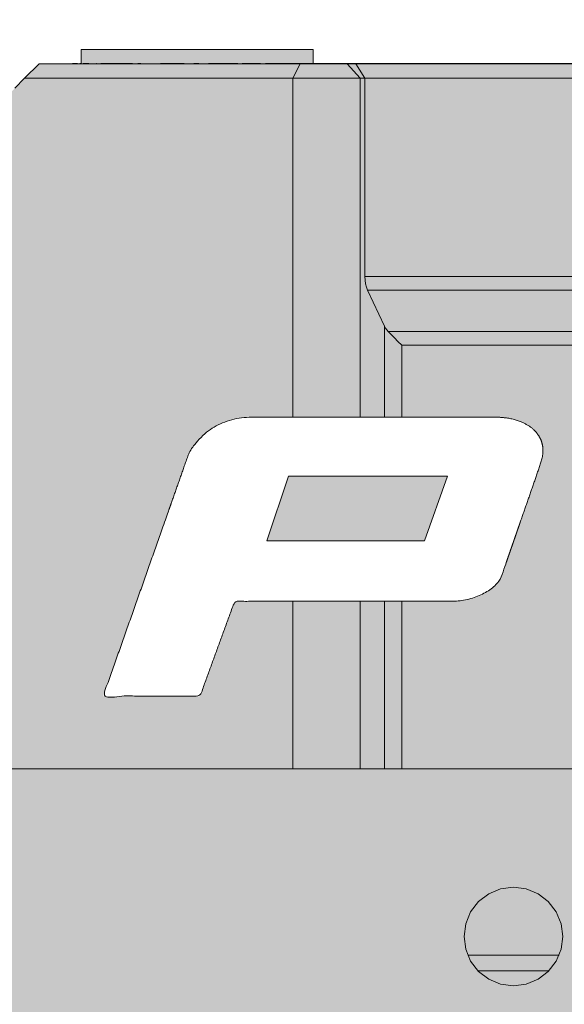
# Model space of a CAD drawing. Header units: inches. Extents: x -352 to 312, y -22 to 980.
# Tile 8 of 11: x -203 to -96, y 570 to 764. Entities that reach past the tile are written whole.
import ezdxf

# ---------------------------------------------------------------- set-up
doc = ezdxf.new("R2010")
doc.units = ezdxf.units.IN
doc.header["$LTSCALE"] = 48
doc.header["$MEASUREMENT"] = 0
doc.layers.add('None', color=7, linetype='Continuous', lineweight=5)

# ---------------------------------------------------------------- blocks, each defined once
blk = doc.blocks.new('Group')
at = {"layer": 'None', "linetype": 'Continuous', "lineweight": 0, "true_color": 0x404040, "transparency": 33554687}
h = blk.add_hatch(color=250, dxfattribs=at)
h.paths.add_polyline_path([(311.74, 493.87), (311.74, 673.4), (200.24, 673.4), (198.45, 673.29), (196.83, 672.93), (195.4, 672.31), (194.14, 671.45), (193.07, 670.33), (192.18, 668.96), (191.47, 667.33), (190.94, 665.45), (190.6, 666.12), (189.82, 667.64), (188.6, 670.02), (186.95, 673.27), (184.87, 677.37), (182.35, 682.33), (179.4, 688.15), (176.02, 694.83), (172.3, 702.13), (168.35, 709.78), (164.16, 717.8), (159.73, 726.18), (155.07, 734.93), (150.17, 744.04), (145.04, 753.51), (139.67, 763.34), (134.12, 773.41), (128.42, 783.6), (122.6, 793.9), (116.63, 804.31), (110.53, 814.84), (104.29, 825.49), (97.92, 836.24), (91.4, 847.12), (84.85, 857.86), (78.37, 868.21), (71.94, 878.19), (65.58, 887.78), (59.27, 896.99), (53.03, 905.81), (46.85, 914.26), (40.73, 922.32), (38.76, 924.85), (36.75, 927.4), (34.7, 929.97), (32.62, 932.55), (30.5, 935.14), (28.35, 937.75), (26.15, 940.38), (23.92, 943.02), (21.67, 945.64), (19.39, 948.19), (17.09, 950.68), (14.77, 953.1), (12.44, 955.45), (10.08, 957.74), (7.71, 959.97), (5.31, 962.12), (2.9, 964.2), (0.48, 966.16), (-1.95, 968.02), (-4.4, 969.78), (-6.85, 971.42), (-9.32, 972.97), (-11.8, 974.4), (-14.28, 975.73), (-16.77, 976.91), (-19.26, 977.91), (-21.74, 978.72), (-24.21, 979.34), (-26.67, 979.77), (-29.13, 980.02), (-31.59, 980.08), (-34.03, 979.95), (-40.22, 978.63), (-45.75, 975.84), (-50.61, 971.6), (-54.81, 965.89), (-58.35, 958.72), (-61.23, 950.1), (-63.45, 940.01), (-65.01, 928.46), (-65.76, 922.36), (-66.39, 916.08), (-66.9, 909.61), (-67.3, 902.97), (-67.58, 896.14), (-67.75, 889.13), (-67.79, 881.94), (-67.72, 874.56), (-70.56, 874.56), (-70.86, 874.56), (-71.13, 874.52), (-71.37, 874.43), (-71.57, 874.29), (-71.74, 874.11), (-71.88, 873.88), (-71.98, 873.61), (-72.05, 873.29), (-75.41, 852.23), (-77.67, 851.37), (-81.15, 825.24), (-81.17, 825.13), (-81.19, 824.99), (-81.2, 824.84), (-81.22, 824.67), (-81.22, 824.49), (-81.23, 824.28), (-81.24, 824.07), (-81.24, 823.83), (-81.24, 809.86), (-80.2, 792.09), (-80.2, 764.31), (-84.64, 764.31), (-84.64, 759.95), (-87, 759.95), (-87, 755.5), (-145.37, 755.5), (-145.37, 758.33), (-191.1, 758.33), (-191.1, 755.6), (-199.41, 755.6), (-218.31, 736.6), (-218.31, 619.43), (-247.6, 619.43), (-247.6, 616.6), (-251.38, 616.6), (-251.38, 636.44), (-258.94, 636.44), (-258.92, 631.79), (-258.9, 627.76), (-258.9, 624.35), (-258.89, 621.56), (-258.9, 619.39), (-258.9, 617.84), (-258.92, 616.91), (-258.94, 616.6), (-268.39, 616.6), (-268.39, 629.83), (-283.51, 629.83), (-288.28, 627.75), (-293.42, 600.16), (-312.99, 600.16), (-312.99, 597.24), (-319.47, 597.24), (-319.47, 594.87), (-351.48, 594.87), (-351.48, 572.26), (-319.6, 572.26), (-319.6, 569.73), (-312.99, 569.73), (-312.99, 566.9), (-293.42, 566.9), (-288.37, 539.31), (-283.51, 537.29), (-268.39, 537.23), (-268.39, 550.46), (-258.94, 550.46), (-258.94, 530.66), (-251.38, 530.66), (-251.38, 550.46), (-247.6, 550.46), (-247.6, 547.62), (-218.41, 547.62), (-218.38, 547.32), (-218.37, 547.03), (-218.41, 546.76), (-218.47, 546.49), (-218.56, 546.24), (-218.69, 546.01), (-218.85, 545.78), (-219.03, 545.57), (-219.12, 545.48), (-219.24, 545.37), (-219.37, 545.22), (-219.53, 545.05), (-219.72, 544.85), (-219.93, 544.63), (-220.16, 544.38), (-220.42, 544.1), (-220.7, 543.8), (-221.01, 543.49), (-221.34, 543.16), (-221.69, 542.82), (-222.07, 542.46), (-222.47, 542.09), (-222.9, 541.71), (-223.35, 541.31), (-223.82, 540.89), (-224.32, 540.47), (-224.84, 540.04), (-225.39, 539.61), (-225.96, 539.16), (-226.55, 538.7), (-227.17, 538.24), (-227.81, 537.77), (-228.47, 537.29), (-229.16, 536.82), (-229.87, 536.36), (-230.61, 535.89), (-231.37, 535.43), (-232.15, 534.98), (-232.96, 534.52), (-233.79, 534.07), (-234.07, 533.92), (-234.33, 533.75), (-234.59, 533.58), (-234.83, 533.39), (-235.07, 533.2), (-235.29, 532.99), (-235.51, 532.77), (-235.72, 532.54), (-235.92, 532.3), (-236.1, 532.06), (-236.28, 531.81), (-236.45, 531.56), (-236.62, 531.3), (-236.77, 531.04), (-236.91, 530.78), (-237.05, 530.51), (-237.18, 530.23), (-237.29, 529.96), (-237.4, 529.68), (-237.5, 529.4), (-237.6, 529.12), (-237.68, 528.84), (-237.75, 528.55), (-237.82, 528.27), (-237.88, 527.98), (-237.93, 527.7), (-237.97, 527.43), (-238.01, 527.16), (-238.03, 526.89), (-238.05, 526.63), (-238.06, 526.37), (-238.07, 526.11), (-238.07, 525.27), (-238.07, 524.09), (-238.08, 522.57), (-238.09, 520.7), (-238.1, 518.49), (-238.11, 515.95), (-238.13, 513.06), (-238.15, 509.83), (-120.23, 509.83), (-120.23, 505.71), (-120.25, 505.5), (-120.28, 505.3), (-120.31, 505.12), (-120.35, 504.96), (-120.41, 504.82), (-120.47, 504.69), (-120.54, 504.57), (-120.62, 504.47), (-120.71, 504.38), (-120.81, 504.27), (-120.92, 504.14), (-121.03, 504.01), (-121.16, 503.86), (-121.29, 503.7), (-121.43, 503.53), (-121.58, 503.34), (-138.15, 503.34), (-138.4, 503.33), (-138.64, 503.3), (-138.86, 503.24), (-139.06, 503.16), (-139.25, 503.05), (-139.42, 502.92), (-139.57, 502.77), (-139.7, 502.59), (-140.26, 501.83), (-141.68, 499.96), (-143.97, 496.97), (-147.12, 492.86), (-151.14, 487.63), (-156.03, 481.28), (-161.78, 473.82), (-168.39, 465.23), (-168.52, 465.07), (-168.63, 464.89), (-168.72, 464.72), (-168.79, 464.53), (-168.85, 464.34), (-168.89, 464.14), (-168.92, 463.93), (-168.93, 463.72), (-168.93, 462.68), (-168.93, 459.98), (-168.94, 455.63), (-168.94, 449.62), (-168.95, 441.95), (-168.96, 432.63), (-168.97, 421.66), (-168.99, 409.03), (-169.02, 408.19), (-169.11, 407.39), (-169.25, 406.62), (-169.45, 405.88), (-169.71, 405.18), (-170.02, 404.51), (-170.39, 403.88), (-170.81, 403.27), (-171.26, 402.69), (-171.72, 402.09), (-172.18, 401.49), (-172.64, 400.88), (-173.11, 400.26), (-173.59, 399.63), (-174.07, 398.99), (-174.55, 398.34), (-174.66, 398.22), (-174.76, 398.09), (-174.85, 397.94), (-174.91, 397.78), (-174.97, 397.6), (-175.01, 397.41), (-175.03, 397.21), (-175.04, 397), (-175.04, 389.73), (-175.05, 389.55), (-175.07, 389.38), (-175.1, 389.21), (-175.14, 389.06), (-175.19, 388.91), (-175.26, 388.77), (-175.33, 388.64), (-175.41, 388.52), (-175.52, 388.37), (-175.66, 388.19), (-175.84, 387.95), (-176.05, 387.67), (-176.29, 387.34), (-176.58, 386.96), (-176.89, 386.53), (-177.25, 386.06), (-177.35, 385.91), (-177.44, 385.76), (-177.51, 385.61), (-177.57, 385.46), (-177.62, 385.31), (-177.65, 385.15), (-177.67, 385), (-177.68, 384.85), (-177.68, 375.37), (-248.55, 375.37), (-248.55, 378.68), (-293.87, 378.68), (-293.87, 370.17), (-248.55, 370.17), (-248.55, 374.42), (-162.78, 374.42), (-162.75, 372.43), (-162.73, 370.7), (-162.72, 369.24), (-162.72, 368.05), (-162.72, 367.12), (-162.73, 366.45), (-162.75, 366.05), (-162.78, 365.92), (-177.57, 365.92), (-177.68, 339.9), (-177.68, 339.7), (-177.66, 339.5), (-177.6, 339.3), (-177.51, 339.1), (-177.39, 338.9), (-177.24, 338.7), (-177.06, 338.5), (-176.85, 338.3), (-176.63, 338.11), (-176.43, 337.93), (-176.24, 337.77), (-176.07, 337.62), (-175.91, 337.48), (-175.77, 337.36), (-175.65, 337.25), (-175.54, 337.15), (-175.42, 337.03), (-175.32, 336.9), (-175.23, 336.75), (-175.16, 336.58), (-175.11, 336.4), (-175.07, 336.19), (-175.04, 335.97), (-175.04, 335.74), (-175.04, 335.29), (-175.04, 334.44), (-175.04, 333.18), (-175.03, 331.52), (-175.03, 329.45), (-175.03, 326.98), (-175.03, 324.1), (-175.03, 320.82), (-175.02, 320.64), (-174.98, 320.47), (-174.92, 320.29), (-174.83, 320.11), (-174.72, 319.93), (-174.58, 319.76), (-174.42, 319.58), (-174.23, 319.4), (-174, 319.21), (-173.73, 318.97), (-173.4, 318.69), (-173.03, 318.37), (-172.61, 318.01), (-172.14, 317.61), (-171.62, 317.17), (-171.06, 316.69), (-170.54, 315.89), (-170.1, 315.09), (-169.72, 314.3), (-169.41, 313.5), (-169.17, 312.71), (-169, 311.92), (-168.9, 311.14), (-168.87, 310.35), (-168.87, 143.78), (-168.84, 142.52), (-168.69, 141.35), (-168.41, 140.25), (-168, 139.25), (-167.46, 138.32), (-166.79, 137.48), (-165.99, 136.72), (-165.06, 136.04), (-163.97, 135.36), (-162.69, 134.57), (-161.21, 133.69), (-159.54, 132.7), (-157.68, 131.61), (-155.62, 130.42), (-153.38, 129.12), (-150.94, 127.73), (-143.95, 127.72), (-143.95, 54.56), (-145.56, 53.97), (-145.56, 49.85), (-145.58, 49.47), (-145.65, 49.11), (-145.75, 48.77), (-145.89, 48.45), (-146.07, 48.16), (-146.28, 47.88), (-146.53, 47.63), (-146.82, 47.4), (-147.52, 46.9), (-149.02, 45.84), (-151.32, 44.2), (-154.42, 42.01), (-158.31, 39.25), (-162.99, 35.92), (-168.47, 32.03), (-174.75, 27.58), (-174.75, -21.95), (-154.16, -21.95), (-153.91, -21.91), (-153.7, -21.85), (-153.52, -21.77), (-153.37, -21.67), (-153.26, -21.55), (-153.18, -21.42), (-153.13, -21.27), (-153.11, -21.1), (-153.11, -18.17), (-153.14, -17.95), (-153.2, -17.76), (-153.29, -17.6), (-153.4, -17.47), (-153.55, -17.36), (-153.73, -17.29), (-153.93, -17.24), (-154.17, -17.23), (-158.78, -17.23), (-159, -17.22), (-159.19, -17.18), (-159.35, -17.11), (-159.49, -17.02), (-159.59, -16.9), (-159.66, -16.76), (-159.7, -16.58), (-159.72, -16.38), (-159.72, -16.08), (-159.72, -15.57), (-159.72, -14.88), (-159.72, -14), (-159.72, -12.92), (-159.72, -11.65), (-159.73, -10.19), (-159.73, -8.54), (-159.69, -8.31), (-159.62, -8.12), (-159.54, -7.96), (-159.43, -7.83), (-159.3, -7.72), (-159.15, -7.65), (-158.98, -7.61), (-158.78, -7.59), (-153.96, -7.59), (-153.77, -7.56), (-153.61, -7.52), (-153.47, -7.45), (-153.36, -7.38), (-153.27, -7.28), (-153.21, -7.17), (-153.17, -7.05), (-153.16, -6.91), (-153.16, -5.61), (-153.19, -5.43), (-153.25, -5.28), (-153.32, -5.15), (-153.43, -5.04), (-153.55, -4.96), (-153.7, -4.9), (-153.87, -4.86), (-154.06, -4.85), (-158.78, -4.85), (-159.01, -4.82), (-159.2, -4.76), (-159.36, -4.68), (-159.49, -4.59), (-159.6, -4.47), (-159.67, -4.34), (-159.71, -4.18), (-159.73, -4.01), (-159.73, -3.75), (-159.73, -3.33), (-159.73, -2.76), (-159.72, -2.04), (-159.72, -1.17), (-159.72, -0.14), (-159.72, 1.04), (-159.71, 2.38), (-159.65, 2.57), (-159.57, 2.73), (-159.48, 2.86), (-159.38, 2.98), (-159.26, 3.06), (-159.13, 3.12), (-159, 3.16), (-158.85, 3.17), (-91.7, 3.18), (-91.7, 1.85), (-78.66, -22.27), (-46.15, -22.34), (-33.11, 1.85), (-33.11, 3.18), (33.97, 3.18), (34.19, 3.14), (34.38, 3.08), (34.55, 3), (34.68, 2.89), (34.78, 2.76), (34.86, 2.61), (34.9, 2.43), (34.92, 2.24), (34.92, -3.91), (34.91, -4.13), (34.87, -4.32), (34.81, -4.48), (34.7, -4.61), (34.57, -4.72), (34.4, -4.79), (34.2, -4.84), (33.97, -4.85), (29.25, -4.85), (29.04, -4.89), (28.85, -4.94), (28.7, -5), (28.57, -5.08), (28.47, -5.17), (28.4, -5.28), (28.36, -5.41), (28.34, -5.54), (28.34, -6.73), (28.36, -6.93), (28.4, -7.11), (28.45, -7.25), (28.53, -7.38), (28.62, -7.47), (28.73, -7.54), (28.86, -7.58), (29, -7.59), (33.97, -7.59), (34.19, -7.65), (34.38, -7.72), (34.55, -7.81), (34.68, -7.92), (34.78, -8.05), (34.86, -8.19), (34.9, -8.36), (34.92, -8.54), (34.92, -16.28), (34.88, -16.5), (34.82, -16.69), (34.75, -16.85), (34.65, -16.98), (34.54, -17.09), (34.41, -17.16), (34.26, -17.2), (34.09, -17.22), (29.16, -17.22), (28.97, -17.25), (28.81, -17.3), (28.67, -17.38), (28.56, -17.49), (28.47, -17.62), (28.41, -17.78), (28.37, -17.96), (28.36, -18.17), (28.36, -21.26), (28.4, -21.42), (28.45, -21.56), (28.53, -21.68), (28.62, -21.77), (28.72, -21.85), (28.84, -21.9), (28.98, -21.93), (29.13, -21.94), (29.59, -21.94), (30.67, -21.94), (32.36, -21.94), (34.65, -21.94), (37.56, -21.95), (41.08, -21.95), (45.2, -21.95), (49.94, -21.95), (49.94, 27.53), (21.81, 47.56), (21.56, 47.84), (21.34, 48.11), (21.16, 48.38), (21.01, 48.66), (20.9, 48.94), (20.81, 49.21), (20.76, 49.49), (20.75, 49.77), (20.75, 50.09), (20.75, 50.46), (20.75, 50.9), (20.75, 51.4), (20.75, 51.96), (20.75, 52.59), (20.74, 53.28), (20.74, 54.03), (19.14, 54.64), (19.14, 127.72), (26.1, 127.72), (39.29, 135.24), (40.44, 135.99), (41.43, 136.82), (42.27, 137.74), (42.96, 138.73), (43.49, 139.8), (43.87, 140.96), (44.1, 142.2), (44.18, 143.51), (44.18, 147.31), (44.17, 155.97), (44.17, 169.51), (44.16, 187.92), (44.15, 211.2), (44.14, 239.35), (44.13, 272.38), (44.11, 310.28), (44.26, 311.54), (44.46, 312.7), (44.72, 313.74), (45.03, 314.68), (45.4, 315.5), (45.82, 316.22), (46.3, 316.82), (46.83, 317.31), (47.36, 317.73), (47.85, 318.11), (48.28, 318.45), (48.66, 318.75), (48.98, 319.01), (49.26, 319.22), (49.49, 319.4), (49.66, 319.54), (49.79, 319.67), (49.91, 319.81), (50, 319.97), (50.08, 320.16), (50.14, 320.37), (50.19, 320.6), (50.21, 320.85), (50.22, 321.12), (50.22, 335.87), (50.24, 336.09), (50.27, 336.29), (50.31, 336.48), (50.37, 336.65), (50.45, 336.81), (50.54, 336.95), (50.64, 337.08), (50.76, 337.19), (50.9, 337.3), (51.05, 337.42), (51.22, 337.55), (51.4, 337.68), (51.6, 337.82), (51.82, 337.98), (52.05, 338.13), (52.29, 338.3), (52.43, 338.43), (52.55, 338.59), (52.64, 338.76), (52.73, 338.96), (52.79, 339.18), (52.83, 339.43), (52.86, 339.69), (52.87, 339.98), (52.87, 365.92), (37.97, 365.92), (37.97, 374.42), (123.74, 374.42), (123.74, 370.17), (169.05, 370.17), (169.05, 378.68), (158.43, 378.69), (149.22, 378.7), (141.43, 378.71), (135.06, 378.71), (130.11, 378.71), (126.58, 378.7), (124.47, 378.69), (123.78, 378.68), (123.79, 378.61), (123.8, 378.45), (123.81, 378.19), (123.81, 377.83), (123.81, 377.38), (123.8, 376.82), (123.79, 376.17), (123.78, 375.42), (52.87, 375.42), (52.87, 384.67), (52.86, 384.87), (52.84, 385.06), (52.81, 385.25), (52.75, 385.43), (52.69, 385.61), (52.6, 385.78), (52.5, 385.95), (52.39, 386.12), (52.26, 386.3), (52.1, 386.51), (51.92, 386.75), (51.71, 387.03), (51.49, 387.33), (51.23, 387.67), (50.96, 388.04), (50.66, 388.44), (50.56, 388.6), (50.47, 388.77), (50.39, 388.93), (50.33, 389.09), (50.28, 389.25), (50.25, 389.41), (50.23, 389.57), (50.22, 389.72), (50.22, 396.86), (50.22, 397.06), (50.19, 397.27), (50.14, 397.48), (50.07, 397.69), (49.98, 397.91), (49.86, 398.13), (49.72, 398.35), (49.56, 398.58), (49.35, 398.86), (49.09, 399.22), (48.76, 399.66), (48.37, 400.18), (47.91, 400.79), (47.39, 401.48), (46.82, 402.26), (46.17, 403.11), (45.68, 403.72), (45.25, 404.4), (44.88, 405.17), (44.58, 406.02), (44.35, 406.96), (44.19, 407.98), (44.09, 409.08), (44.05, 410.26), (44.05, 412.17), (44.06, 415.44), (44.06, 420.07), (44.07, 426.06), (44.08, 433.41), (44.09, 442.13), (44.1, 452.2), (44.11, 463.64), (44.09, 463.89), (44.04, 464.12), (43.99, 464.35), (43.92, 464.56), (43.85, 464.76), (43.75, 464.95), (43.65, 465.13), (43.53, 465.29), (42.98, 466.01), (41.56, 467.86), (39.28, 470.82), (36.13, 474.9), (32.11, 480.11), (27.24, 486.44), (21.49, 493.89), (14.89, 502.46), (14.75, 502.65), (14.6, 502.82), (14.43, 502.96), (14.25, 503.07), (14.06, 503.16), (13.85, 503.23), (13.63, 503.26), (13.39, 503.28), (12.91, 503.28), (11.98, 503.28), (10.59, 503.29), (8.74, 503.31), (6.43, 503.33), (3.66, 503.35), (0.43, 503.37), (-3.26, 503.4), (-4.14, 504.5), (-4.25, 504.62), (-4.33, 504.76), (-4.41, 504.91), (-4.47, 505.08), (-4.52, 505.26), (-4.55, 505.45), (-4.57, 505.66), (-4.58, 505.89), (-4.58, 509.83), (113.34, 509.83), (113.34, 526.19), (113.28, 527.48), (113.07, 528.68), (112.72, 529.8), (112.23, 530.84), (111.59, 531.8), (110.81, 532.68), (109.89, 533.49), (108.82, 534.21), (108.4, 534.46), (107.98, 534.71), (107.55, 534.96), (107.14, 535.21), (106.72, 535.46), (106.31, 535.71), (105.9, 535.95), (105.49, 536.2), (105.08, 536.44), (104.67, 536.7), (104.26, 536.96), (103.84, 537.23), (103.42, 537.5), (103, 537.79), (102.58, 538.08), (102.16, 538.38), (101.73, 538.69), (101.29, 539.02), (100.86, 539.35), (100.42, 539.7), (99.97, 540.06), (99.52, 540.44), (99.06, 540.82), (98.6, 541.22), (98.13, 541.63), (97.66, 542.07), (97.17, 542.53), (96.68, 543.01), (96.17, 543.51), (95.66, 544.04), (95.14, 544.58), (94.61, 545.15), (94.52, 545.24), (94.45, 545.33), (94.37, 545.41), (94.3, 545.49), (94.24, 545.57), (94.17, 545.65), (94.11, 545.72), (94.06, 545.8), (94.01, 545.87), (93.96, 545.94), (93.91, 546.01), (93.87, 546.08), (93.83, 546.15), (93.79, 546.21), (93.75, 546.28), (93.72, 546.35), (93.69, 546.42), (93.67, 546.49), (93.64, 546.56), (93.62, 546.63), (93.6, 546.7), (93.58, 546.78), (93.56, 546.85), (93.55, 546.93), (93.54, 547), (93.53, 547.08), (93.52, 547.16), (93.52, 547.25), (93.51, 547.34), (93.51, 547.43), (93.5, 547.52), (93.5, 547.62), (93.72, 547.62), (94.11, 547.62), (94.66, 547.62), (95.37, 547.62), (96.25, 547.61), (97.3, 547.61), (98.51, 547.61), (99.88, 547.6), (101.35, 547.6), (102.85, 547.59), (104.39, 547.59), (105.94, 547.58), (107.53, 547.58), (109.15, 547.57), (110.8, 547.57), (112.48, 547.57), (114.15, 547.56), (115.79, 547.56), (117.39, 547.56), (118.95, 547.56), (120.47, 547.56), (121.95, 547.56), (123.39, 547.56), (124.8, 547.56), (126.1, 547.56), (127.23, 547.57), (128.18, 547.57), (128.96, 547.58), (129.57, 547.59), (130, 547.6), (130.26, 547.61), (130.35, 547.62), (130.35, 550.46), (143.58, 550.46), (143.58, 555.18), (154.51, 555.29), (154.51, 561.9), (190.8, 561.9), (190.8, 503.32), (190.98, 501.1), (191.46, 499.18), (192.24, 497.56), (193.31, 496.23), (194.67, 495.2), (196.33, 494.46), (198.29, 494.02), (200.54, 493.87)])
h.paths.add_polyline_path([(190.8, 640.14), (190.8, 605.36), (154.51, 605.36), (154.54, 611.87), (143.58, 611.87), (143.58, 616.6), (130.35, 616.6), (130.35, 619.43), (93.5, 619.43), (93.5, 736.6), (74.55, 755.54), (59.48, 755.54), (59.48, 778.74), (31.14, 778.74), (31.14, 755.5), (-37.87, 755.5), (-37.87, 759.88), (-40.23, 759.88), (-40.23, 764.29), (-43.91, 764.29), (-43.91, 792.09), (-42.87, 809.86), (-42.87, 824.11), (-42.95, 825.15), (-46.4, 851.39), (-48.7, 852.28), (-52.06, 873.29), (-52.15, 873.58), (-52.26, 873.84), (-52.4, 874.05), (-52.55, 874.23), (-52.74, 874.37), (-52.94, 874.47), (-53.17, 874.53), (-53.42, 874.55), (-53.7, 874.55), (-54, 874.56), (-54.33, 874.56), (-54.69, 874.56), (-55.07, 874.56), (-55.48, 874.56), (-55.92, 874.56), (-56.39, 874.56), (-56.47, 881.77), (-56.37, 887.71), (-56.26, 892.93), (-56.15, 897.44), (-56.03, 901.24), (-55.91, 904.32), (-55.79, 906.69), (-55.66, 908.35), (-55.53, 909.29), (-55.48, 909.58), (-55.41, 910), (-55.34, 910.57), (-55.27, 911.26), (-55.18, 912.1), (-55.09, 913.06), (-54.99, 914.17), (-54.88, 915.41), (-54.76, 916.75), (-54.62, 918.13), (-54.47, 919.57), (-54.31, 921.05), (-54.14, 922.59), (-53.94, 924.17), (-53.74, 925.81), (-53.52, 927.5), (-53.28, 929.21), (-53.03, 930.93), (-52.76, 932.66), (-52.47, 934.4), (-52.17, 936.14), (-51.85, 937.89), (-51.51, 939.64), (-51.15, 941.41), (-50.77, 943.14), (-50.37, 944.79), (-49.95, 946.36), (-49.5, 947.85), (-49.03, 949.26), (-48.53, 950.59), (-48.01, 951.84), (-47.47, 953.02), (-47.2, 953.57), (-46.93, 954.12), (-46.66, 954.68), (-46.39, 955.24), (-46.11, 955.81), (-45.84, 956.38), (-45.56, 956.95), (-45.28, 957.53), (-44.99, 958.11), (-44.69, 958.68), (-44.38, 959.25), (-44.06, 959.81), (-43.72, 960.36), (-43.37, 960.9), (-43, 961.44), (-42.63, 961.97), (-42.24, 962.49), (-41.83, 963), (-41.4, 963.49), (-40.95, 963.98), (-40.49, 964.45), (-40, 964.9), (-39.5, 965.35), (-38.98, 965.78), (-38.44, 966.2), (-37.87, 966.59), (-37.27, 966.95), (-36.63, 967.29), (-35.97, 967.61), (-35.28, 967.91), (-34.56, 968.18), (-33.82, 968.42), (-31.7, 968.86), (-29.43, 968.93), (-27, 968.62), (-24.41, 967.95), (-21.67, 966.9), (-18.76, 965.48), (-15.7, 963.69), (-12.48, 961.54), (-7.47, 958.14), (-2.14, 953.82), (3.53, 948.59), (9.53, 942.43), (15.86, 935.36), (22.52, 927.37), (29.51, 918.45), (36.83, 908.62), (46.9, 894.41), (56.24, 880.93), (64.86, 868.18), (72.76, 856.17), (79.93, 844.89), (86.38, 834.34), (92.11, 824.53), (97.11, 815.45), (98.04, 813.73), (99.16, 811.67), (100.48, 809.29), (101.99, 806.57), (103.71, 803.52), (105.62, 800.13), (107.73, 796.41), (110.03, 792.36), (112.49, 788.03), (115.06, 783.49), (117.73, 778.73), (120.52, 773.75), (123.41, 768.56), (126.42, 763.15), (129.53, 757.53), (132.76, 751.69), (136.07, 745.66), (139.45, 739.47), (142.89, 733.13), (146.4, 726.63), (149.97, 719.98), (153.61, 713.17), (157.31, 706.2), (161.08, 699.07), (164.88, 691.84), (168.65, 684.58), (172.39, 677.27), (176.12, 669.92), (179.82, 662.54), (183.5, 655.11), (187.16, 647.65)])
for points in [[(-134.66, 711.03), (-134.88, 711.6), (-135.04, 712.26), (-135.14, 712.96), (-135.17, 713.7)], [(-131.34, 703.92), (-131.14, 703.54), (-130.88, 703.18), (-130.59, 702.85)], [(-130.59, 702.85), (-130.02, 702.28), (-129.37, 701.62), (-128.66, 700.91), (-127.92, 700.18)], [(-96.16, 583.63), (-96.5, 581.11), (-97.47, 578.77), (-99.02, 576.75), (-101.03, 575.2), (-103.38, 574.23), (-105.9, 573.9), (-108.42, 574.23), (-110.76, 575.2), (-112.78, 576.75), (-114.33, 578.77), (-115.3, 581.11), (-115.63, 583.63), (-115.3, 586.15), (-114.33, 588.5), (-112.78, 590.51), (-110.76, 592.06), (-108.42, 593.03), (-105.9, 593.36), (-103.38, 593.03), (-101.03, 592.06), (-99.02, 590.51), (-97.47, 588.5), (-96.5, 586.15), (-96.16, 583.63)]]:
    blk.add_hatch(color=250, dxfattribs=at).paths.add_polyline_path(points)
at = {"layer": 'None', "color": 7, "linetype": 'Continuous', "lineweight": 5, "transparency": 33554687}
for p, q in [((-191.13, 758.44), (-191.13, 755.7)), ((-145.39, 755.7), (-145.39, 758.44)), ((-202.28, 752.77), (-199.44, 755.6)), ((-192.81, 755.7), (-192.81, 755.6)), ((-192.81, 755.7), (-192.65, 755.7)), ((-192.65, 755.7), (-192.65, 755.6)), ((-192.65, 755.7), (-192.08, 755.7)), ((-192.08, 755.7), (-192.08, 755.6)), ((-192.08, 755.7), (-191.87, 755.7)), ((-191.75, 755.7), (-191.75, 755.6)), ((-191.48, 755.7), (-191.48, 755.6)), ((-191.36, 755.7), (-191.11, 755.7)), ((-190.71, 755.7), (-190.71, 755.6)), ((-190.71, 755.7), (-190.08, 755.7)), ((-190.08, 755.7), (-190.08, 755.6)), ((-190.06, 755.7), (-189.76, 755.7)), ((-189.76, 755.7), (-189.76, 755.6)), ((-189.76, 755.7), (-189.61, 755.7)), ((-189.53, 755.7), (-189.53, 755.6)), ((-189.37, 755.7), (-189.37, 755.6)), ((-188.91, 755.7), (-188.91, 755.6)), ((-188.19, 755.7), (-188.19, 755.6)), ((-188.13, 755.7), (-188.04, 755.7)), ((-187.28, 755.7), (-187.28, 755.6)), ((-187.28, 755.7), (-185.51, 755.7)), ((-185.51, 755.7), (-185.51, 755.6)), ((-185.51, 755.7), (-184.82, 755.7)), ((-184.82, 755.7), (-184.82, 755.6)), ((-184.82, 755.7), (-183.21, 755.7)), ((-183.21, 755.7), (-183.21, 755.6)), ((-183.21, 755.7), (-182.52, 755.7)), ((-182.52, 755.7), (-182.52, 755.6)), ((-182.52, 755.7), (-181.33, 755.7)), ((-181.33, 755.7), (-181.02, 755.7)), ((-181.33, 755.7), (-181.33, 755.6)), ((-181.02, 755.7), (-181.02, 755.6)), ((-181, 755.7), (-181, 755.6)), ((-180.72, 755.7), (-180.72, 755.6)), ((-179.96, 755.7), (-179.96, 755.6)), ((-179.96, 755.7), (-179.33, 755.7)), ((-179.33, 755.7), (-179.33, 755.6)), ((-178.77, 755.7), (-178.77, 755.6)), ((-178.37, 755.7), (-178.37, 755.6)), ((-177.25, 755.7), (-177.25, 755.6)), ((-176.67, 755.7), (-176.67, 755.6)), ((-176.17, 755.7), (-176.17, 755.6)), ((-175.66, 755.7), (-175.66, 755.6)), ((-175.55, 755.7), (-175.55, 755.6)), ((-175.48, 755.7), (-175.32, 755.7)), ((-175.32, 755.7), (-175.32, 755.6)), ((-175.32, 755.7), (-175.21, 755.7)), ((-175.21, 755.7), (-175.21, 755.6)), ((-175.21, 755.7), (-174.13, 755.7)), ((-174.13, 755.7), (-174.13, 755.6)), ((-174.13, 755.7), (-173.48, 755.7)), ((-173.48, 755.7), (-173.48, 755.6)), ((-173.48, 755.7), (-172.87, 755.7)), ((-172.87, 755.7), (-172.87, 755.6)), ((-172.87, 755.7), (-171.75, 755.7)), ((-171.75, 755.7), (-171.75, 755.6)), ((-171.75, 755.7), (-171.69, 755.7)), ((-171.69, 755.7), (-171.44, 755.7)), ((-171.69, 755.7), (-171.69, 755.6)), ((-171.44, 755.7), (-171.44, 755.6)), ((-171.44, 755.7), (-170.81, 755.7)), ((-170.81, 755.7), (-170.81, 755.6)), ((-170.1, 755.7), (-170.1, 755.6)), ((-169.77, 755.7), (-169.77, 755.6)), ((-169.31, 755.7), (-169.31, 755.6)), ((-168.99, 755.7), (-168.99, 755.6)), ((-168.92, 755.7), (-168.92, 755.6)), ((-168.92, 755.7), (-168.89, 755.7)), ((-168.89, 755.7), (-167.92, 755.7)), ((-168.89, 755.7), (-168.89, 755.6)), ((-167.92, 755.7), (-167.92, 755.6)), ((-167.88, 755.7), (-167.88, 755.6)), ((-167.63, 755.7), (-167.63, 755.6)), ((-167, 755.7), (-167, 755.6)), ((-166.36, 755.7), (-166.36, 755.6)), ((-166.07, 755.7), (-166.07, 755.6)), ((-166.03, 755.7), (-166.03, 755.6)), ((-166.03, 755.7), (-165.06, 755.7)), ((-165.06, 755.7), (-165.06, 755.6)), ((-165.06, 755.7), (-164.3, 755.7)), ((-164.3, 755.7), (-164.04, 755.7)), ((-164.3, 755.7), (-164.3, 755.6)), ((-164.04, 755.7), (-163.14, 755.7)), ((-164.04, 755.7), (-164.04, 755.6)), ((-163.14, 755.7), (-161.18, 755.7)), ((-163.14, 755.7), (-163.14, 755.6)), ((-161.18, 755.7), (-161.18, 755.6)), ((-161.18, 755.7), (-160.24, 755.7)), ((-160.24, 755.7), (-160.24, 755.6)), ((-159.89, 755.7), (-159.89, 755.6)), ((-159.41, 755.7), (-159.41, 755.6)), ((-159.41, 755.7), (-159.31, 755.7)), ((-159.31, 755.7), (-155.76, 755.7)), ((-159.31, 755.7), (-159.31, 755.6)), ((-155.76, 755.7), (-155.76, 755.6)), ((-155.32, 755.7), (-155.32, 755.6)), ((-154.79, 755.7), (-154.79, 755.6)), ((-154.79, 755.7), (-153.34, 755.7)), ((-153.34, 755.7), (-153.34, 755.6)), ((-153.34, 755.7), (-152.48, 755.7)), ((-152.48, 755.7), (-152.48, 755.6)), ((-152.48, 755.7), (-151.61, 755.7)), ((-151.61, 755.7), (-151.61, 755.6)), ((-151.61, 755.7), (-150.16, 755.7)), ((-150.16, 755.7), (-146.21, 755.7)), ((-150.16, 755.7), (-150.16, 755.6)), ((-147.97, 755.6), (-149.37, 752.77)), ((-146.21, 755.7), (-146.21, 755.6)), ((-146.21, 755.7), (-145.26, 755.7)), ((-145.26, 755.7), (-145.26, 755.6)), ((-145.26, 755.7), (-145.25, 755.7)), ((-145.25, 755.7), (-145.25, 755.6)), ((-145.25, 755.7), (-144.03, 755.7)), ((-144.03, 755.7), (-144.03, 755.6)), ((-144.03, 755.7), (-142, 755.7)), ((-142, 755.7), (-142, 755.6)), ((-142, 755.7), (-138.36, 755.7)), ((-138.7, 755.6), (-136.14, 752.77)), ((-138.7, 755.6), (-136.98, 755.6)), ((-138.36, 755.7), (-138.36, 755.6)), ((-138.36, 755.7), (-128.57, 755.7)), ((-136.98, 755.6), (-135.17, 752.77)), ((-136.98, 755.6), (12.11, 755.6)), ((-128.57, 755.7), (-128.42, 755.7)), ((-128.57, 755.7), (-128.57, 755.6)), ((-128.42, 755.7), (-128.42, 755.6)), ((-128.42, 755.7), (-128.3, 755.7)), ((-128.3, 755.7), (-128.3, 755.6)), ((-128.3, 755.7), (-128.14, 755.7)), ((-128.14, 755.7), (-128.14, 755.6)), ((-128.14, 755.7), (-127.96, 755.7)), ((-127.96, 755.7), (-127.96, 755.6)), ((-127.96, 755.7), (-127.74, 755.7)), ((-127.74, 755.7), (-127.74, 755.6)), ((-127.74, 755.7), (-127.51, 755.7)), ((-127.51, 755.7), (-127.51, 755.6)), ((-127.51, 755.7), (-127.26, 755.7)), ((-127.26, 755.7), (-127.26, 755.6)), ((-127.26, 755.7), (-127, 755.7)), ((-127, 755.7), (-127, 755.6)), ((-127, 755.7), (-126.74, 755.7)), ((-126.74, 755.7), (-126.74, 755.6)), ((-126.74, 755.7), (-126.5, 755.7)), ((-126.5, 755.7), (-126.5, 755.6)), ((-126.5, 755.7), (-125.59, 755.7)), ((-125.59, 755.7), (-125.59, 755.6)), ((-125.59, 755.7), (-124.66, 755.7)), ((-124.66, 755.7), (-124.66, 755.6)), ((-124.66, 755.7), (-123.57, 755.7)), ((-123.57, 755.7), (-123.57, 755.6)), ((-123.57, 755.7), (-123.42, 755.7)), ((-123.42, 755.7), (-122.96, 755.7)), ((-123.42, 755.7), (-123.42, 755.6)), ((-122.96, 755.7), (-121.55, 755.7)), ((-122.96, 755.7), (-122.96, 755.6)), ((-121.55, 755.7), (-121.55, 755.6)), ((-121.55, 755.7), (-120.72, 755.7)), ((-120.72, 755.7), (-120.72, 755.6)), ((-120.72, 755.7), (-119.88, 755.7)), ((-119.88, 755.7), (-119.88, 755.6)), ((-119.88, 755.7), (-118.48, 755.7)), ((-118.48, 755.7), (-117.77, 755.7)), ((-118.48, 755.7), (-118.48, 755.6)), ((-117.7, 755.7), (-117.7, 755.6)), ((-117.55, 755.7), (-117.55, 755.6)), ((-117.11, 755.7), (-117.11, 755.6)), ((-116.41, 755.7), (-116.41, 755.6)), ((-115.52, 755.7), (-115.52, 755.6)), ((-115.52, 755.7), (-113.81, 755.7)), ((-113.81, 755.7), (-113.81, 755.6)), ((-113.81, 755.7), (-108.19, 755.7)), ((-108.19, 755.7), (-108.19, 755.6)), ((-108.19, 755.7), (-91.67, 755.7)), ((-202.28, 752.77), (-204.23, 750.81)), ((-149.37, 616.7), (-149.37, 752.77)), ((-135.17, 752.77), (-136.14, 752.77)), ((-136.14, 752.77), (-136.14, 616.7)), ((-135.17, 752.77), (-135.17, 713.7)), ((10.31, 752.77), (-135.17, 752.77)), ((-135.17, 713.7), (10.31, 713.7)), ((-131.34, 703.92), (-134.66, 711.03)), ((9.79, 711.03), (-134.66, 711.03)), ((-131.34, 616.7), (-131.34, 703.92)), ((-130.59, 702.85), (5.73, 702.85)), ((3.05, 700.18), (-127.92, 700.18)), ((-127.92, 700.18), (-127.92, 616.7)), ((92.66, 616.7), (-217.53, 616.7)), ((-114.9, 579.93), (-96.9, 579.93)), ((-98.93, 576.83), (-112.86, 576.83))]:
    blk.add_line(p, q, dxfattribs=at)
at = {"layer": 'None', "color": 7, "linetype": 'Continuous', "lineweight": 5, "transparency": 33554687, "flags": 128}
for points in [[(-191.13, 758.44), (-190.78, 758.44), (-189.75, 758.44), (-188.06, 758.44), (-185.78, 758.44), (-182.96, 758.44), (-179.69, 758.44), (-176.08, 758.44), (-172.23, 758.44), (-168.26, 758.44), (-164.29, 758.44), (-160.44, 758.44), (-156.83, 758.44), (-153.56, 758.44), (-150.74, 758.44), (-148.46, 758.44), (-146.77, 758.44), (-145.74, 758.44), (-145.39, 758.44)], [(-199.44, 755.6), (-194.04, 755.6), (-188.31, 755.6), (-182.27, 755.6), (-175.94, 755.6), (-169.32, 755.6), (-162.45, 755.6), (-155.32, 755.6), (-147.97, 755.6)], [(-147.97, 755.6), (-146.72, 755.6), (-145.39, 755.6), (-144.03, 755.6), (-142.69, 755.6), (-141.44, 755.6), (-140.33, 755.6), (-139.4, 755.6), (-138.7, 755.6)], [(-117.7, 755.7), (-117.65, 755.7), (-117.55, 755.7)], [(-117.55, 755.7), (-117.33, 755.7), (-117.11, 755.7)], [(-117.11, 755.7), (-116.74, 755.7), (-116.41, 755.7)], [(-116.41, 755.7), (-115.98, 755.7), (-115.52, 755.7)], [(-149.37, 752.77), (-156.95, 752.77), (-164.28, 752.77), (-171.36, 752.77), (-178.16, 752.77), (-184.67, 752.77), (-190.87, 752.77), (-196.74, 752.77), (-202.28, 752.77)], [(-136.14, 752.77), (-137.14, 752.77), (-138.46, 752.77), (-140.04, 752.77), (-141.83, 752.77), (-143.74, 752.77), (-145.68, 752.77), (-147.59, 752.77), (-149.37, 752.77)], [(-134.66, 711.03), (-134.88, 711.6), (-135.04, 712.26), (-135.14, 712.96), (-135.17, 713.7)], [(-131.34, 703.92), (-131.14, 703.54), (-130.88, 703.18), (-130.59, 702.85)], [(-130.59, 702.85), (-130.02, 702.28), (-129.37, 701.62), (-128.66, 700.91), (-127.92, 700.18)], [(-96.16, 583.63), (-96.5, 581.11), (-97.47, 578.77), (-99.02, 576.75), (-101.03, 575.2), (-103.38, 574.23), (-105.9, 573.9), (-108.42, 574.23), (-110.76, 575.2), (-112.78, 576.75), (-114.33, 578.77), (-115.3, 581.11), (-115.63, 583.63), (-115.3, 586.15), (-114.33, 588.5), (-112.78, 590.51), (-110.76, 592.06), (-108.42, 593.03), (-105.9, 593.36), (-103.38, 593.03), (-101.03, 592.06), (-99.02, 590.51), (-97.47, 588.5), (-96.5, 586.15), (-96.16, 583.63)]]:
    blk.add_lwpolyline(points, dxfattribs=at)
at = {"color": 255, "linetype": 'Continuous', "lineweight": 5, "transparency": 33554687}
blk.add_wipeout([(-109.67, 685.98), (-157.58, 685.98), (-158.1, 685.97), (-158.61, 685.94), (-159.12, 685.9), (-159.62, 685.84), (-160.12, 685.76), (-160.61, 685.66), (-161.09, 685.55), (-161.57, 685.42), (-162.05, 685.27), (-162.51, 685.11), (-162.97, 684.94), (-163.41, 684.75), (-163.85, 684.55), (-164.27, 684.34), (-164.69, 684.11), (-165.1, 683.88), (-165.49, 683.62), (-165.88, 683.36), (-166.25, 683.09), (-166.62, 682.81), (-166.97, 682.51), (-167.31, 682.21), (-167.64, 681.89), (-167.95, 681.57), (-168.26, 681.23), (-168.55, 680.89), (-168.82, 680.54), (-169.08, 680.19), (-169.32, 679.82), (-169.55, 679.46), (-169.76, 679.08), (-169.95, 678.7), (-186.78, 630.99), (-167.69, 630.99), (-160.86, 649.69), (-117.96, 649.69), (-117.85, 649.69), (-117.75, 649.7), (-117.65, 649.7), (-117.54, 649.7), (-117.44, 649.7), (-117.34, 649.71), (-117.23, 649.71), (-117.13, 649.72), (-117.03, 649.73), (-116.92, 649.74), (-116.82, 649.75), (-116.72, 649.76), (-116.61, 649.77), (-116.51, 649.78), (-116.41, 649.79), (-116.3, 649.8), (-116.2, 649.82), (-116.1, 649.83), (-115.99, 649.85), (-115.89, 649.86), (-115.79, 649.88), (-115.68, 649.9), (-115.58, 649.92), (-115.48, 649.94), (-115.37, 649.96), (-115.27, 649.98), (-115.17, 650.01), (-115.06, 650.03), (-114.96, 650.05), (-114.85, 650.08), (-114.75, 650.1), (-114.65, 650.13), (-114.54, 650.16), (-114.44, 650.19), (-114.34, 650.22), (-114.24, 650.25), (-114.14, 650.28), (-114.04, 650.31), (-113.93, 650.34), (-113.83, 650.37), (-113.74, 650.4), (-113.64, 650.44), (-113.54, 650.47), (-113.44, 650.51), (-113.34, 650.54), (-113.24, 650.58), (-113.15, 650.61), (-113.05, 650.65), (-112.96, 650.69), (-112.86, 650.73), (-112.77, 650.76), (-112.67, 650.8), (-112.58, 650.84), (-112.48, 650.89), (-112.39, 650.93), (-112.3, 650.97), (-112.21, 651.01), (-112.11, 651.06), (-112.02, 651.1), (-111.93, 651.14), (-111.84, 651.19), (-111.75, 651.24), (-111.66, 651.28), (-111.57, 651.33), (-111.48, 651.38), (-111.4, 651.43), (-111.31, 651.47), (-111.23, 651.52), (-111.14, 651.57), (-111.06, 651.62), (-110.97, 651.67), (-110.89, 651.73), (-110.81, 651.78), (-110.73, 651.83), (-110.65, 651.88), (-110.58, 651.94), (-110.5, 651.99), (-110.42, 652.05), (-110.35, 652.1), (-110.27, 652.16), (-110.2, 652.21), (-110.13, 652.27), (-110.06, 652.33), (-109.98, 652.39), (-109.91, 652.44), (-109.85, 652.5), (-109.78, 652.56), (-109.71, 652.62), (-109.64, 652.68), (-109.58, 652.75), (-109.52, 652.81), (-109.45, 652.87), (-109.39, 652.93), (-109.33, 653), (-109.27, 653.06), (-109.21, 653.13), (-109.15, 653.19), (-109.09, 653.26), (-109.04, 653.32), (-108.98, 653.39), (-108.93, 653.45), (-108.88, 653.52), (-108.83, 653.58), (-108.78, 653.65), (-108.73, 653.72), (-108.69, 653.78), (-108.64, 653.85), (-108.6, 653.92), (-108.56, 653.98), (-108.52, 654.05), (-108.48, 654.12), (-108.44, 654.18), (-108.4, 654.25), (-108.37, 654.32), (-108.33, 654.39), (-108.3, 654.45), (-108.27, 654.52), (-108.24, 654.59), (-108.21, 654.66), (-108.19, 654.73), (-108.16, 654.8), (-108.14, 654.87), (-108.12, 654.93), (-108.1, 655), (-108.08, 655.07), (-108.06, 655.14), (-108.04, 655.21), (-108.02, 655.28), (-101.37, 674.39), (-100.33, 677.54), (-100.22, 677.98), (-100.14, 678.41), (-100.09, 678.84), (-100.07, 679.26), (-100.07, 679.67), (-100.11, 680.08), (-100.17, 680.48), (-100.27, 680.86), (-100.39, 681.24), (-100.53, 681.61), (-100.71, 681.96), (-100.9, 682.31), (-101.12, 682.63), (-101.37, 682.95), (-101.64, 683.25), (-101.94, 683.54), (-102.26, 683.82), (-102.6, 684.08), (-102.97, 684.33), (-103.36, 684.56), (-103.77, 684.77), (-104.2, 684.97), (-104.66, 685.16), (-105.14, 685.33), (-105.64, 685.48), (-106.16, 685.61), (-106.7, 685.72), (-107.26, 685.81), (-107.83, 685.88), (-108.42, 685.94), (-109.04, 685.97)], dxfattribs=at).dxf.layer = 'None'
at = {"layer": 'None', "linetype": 'Continuous', "lineweight": 0, "true_color": 0x404040, "transparency": 33554687}
blk.add_hatch(color=250, dxfattribs=at).paths.add_polyline_path([(-123.43, 661.6), (-154.52, 661.6), (-150.23, 674.35), (-118.87, 674.35)])
at = {"layer": 'None', "color": 7, "linetype": 'Continuous', "lineweight": 5, "transparency": 33554687, "flags": 128}
blk.add_lwpolyline([(-123.43, 661.6), (-154.52, 661.6), (-150.23, 674.35), (-118.87, 674.35)], close=True, dxfattribs=at)
at = {"layer": 'None', "color": 7, "linetype": 'Continuous', "lineweight": 5, "transparency": 33554687}
blk.add_open_spline([(-109.67, 685.98), (-133.63, 685.98), (-159.66, 685.98), (-163.49, 684.86), (-166.71, 682.9), (-169.2, 680.24), (-169.95, 678.7), (-178.36, 654.84), (-186.78, 630.99), (-177.23, 630.99), (-167.69, 630.99), (-164.27, 640.34), (-160.86, 649.69), (-139.41, 649.69), (-117.54, 649.69), (-116.72, 649.75), (-115.89, 649.86), (-115.06, 650.02), (-114.65, 650.13), (-114.23, 650.24), (-113.44, 650.5), (-112.67, 650.8), (-111.93, 651.14), (-111.57, 651.33), (-111.22, 651.52), (-110.57, 651.93), (-109.98, 652.38), (-109.44, 652.87), (-109.21, 653.13), (-108.97, 653.39), (-108.59, 653.91), (-108.29, 654.45), (-108.08, 655), (-108.02, 655.28), (-104.7, 664.84), (-101.37, 674.39), (-100.85, 675.96), (-100.33, 677.54), (-99.83, 679.32), (-100.7, 682.41), (-103.17, 684.68), (-107.11, 685.98), (-109.67, 685.98)], degree=2, knots=[0, 0, 0, 0.155267, 0.168744, 0.18222, 0.195697, 0.209173, 0.209173, 0.408512, 0.408512, 0.483705, 0.483705, 0.562178, 0.562178, 0.731197, 0.734456, 0.737714, 0.740972, 0.744231, 0.744231, 0.747479, 0.750727, 0.753975, 0.757223, 0.757223, 0.760465, 0.763707, 0.766949, 0.77019, 0.77019, 0.773423, 0.776655, 0.779887, 0.783119, 0.783119, 0.897425, 0.897425, 0.916148, 0.916148, 0.937111, 0.958074, 0.979037, 1, 1, 1], dxfattribs=at)

msp = doc.modelspace()

# ---------------------------------------------------------------- block references
at = {"layer": 'None', "color": 7, "transparency": 33554687}
msp.add_blockref('Group', (0, 0), dxfattribs=at)

doc.saveas('drawing.dxf')
